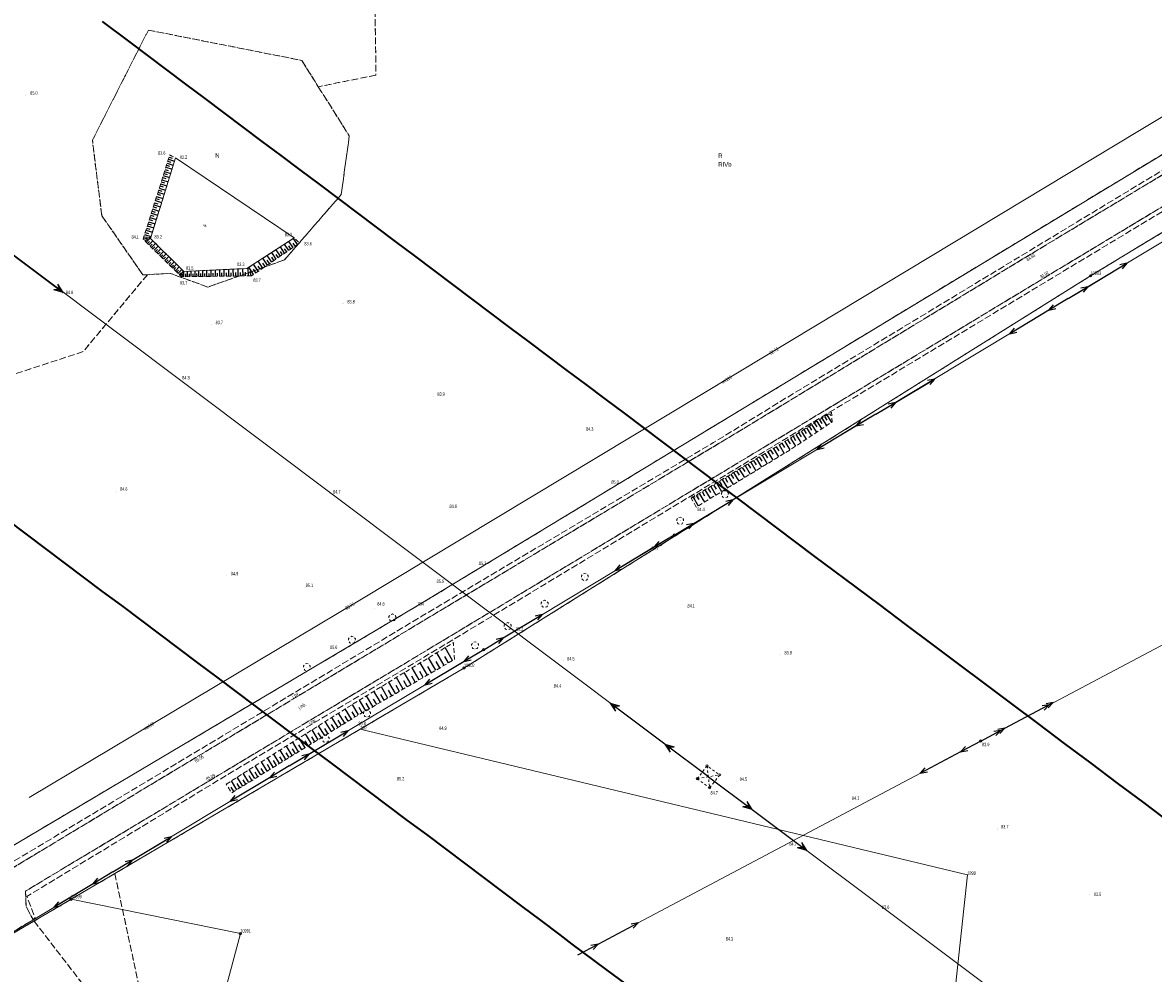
# Model space of a CAD drawing. Header units: metres. Extents: x 6524698 to 6533081, y 5883213 to 5896811.
# Tile 85 of 131: x 6527543 to 6527792, y 5892672 to 5892881. Entities that reach past the tile are written whole.
import ezdxf
from ezdxf.enums import TextEntityAlignment as Align

# ---------------------------------------------------------------- set-up
doc = ezdxf.new("R2010")
doc.units = ezdxf.units.M
for name, pattern in [('mapa zasadnicza$0$1.0_0.5', [1.5, 1, -0.5]), ('mapa zasadnicza$0$1.5_0.5', [2, 1.5, -0.5]), ('mapa zasadnicza$0$219-500', [0]), ('mapa zasadnicza$0$egkk-500', [2, 1.5, -0.5]), ('mapa zasadnicza$0$egug-500', [1, 0.5, -0.5]), ('mapa zasadnicza$0$suep_nn_500', [0]), ('mapa zasadnicza$0$suep_sn_500', [0]), ('mapa zasadnicza$0$suep_wn_500', [0]), ('mapa zasadnicza$0$supp_500', [1, 0.5, -0.5])]:
    doc.linetypes.add(name, pattern=pattern)
for name, color, linetype in [('mapa zasadnicza$0$000 Inne (niezydentyfikowane)', 7, 'Continuous'), ('mapa zasadnicza$0$202-punkt graniczny', 7, 'Continuous'), ('mapa zasadnicza$0$202-punkt graniczny-Atr103', 7, 'Continuous'), ('mapa zasadnicza$0$203-punkt graniczny', 7, 'Continuous'), ('mapa zasadnicza$0$203-punkt graniczny-Atr104', 7, 'Continuous'), ('mapa zasadnicza$0$209-oznaczenie konturu klasyfikacyjnego', 7, 'Continuous'), ('mapa zasadnicza$0$210-oznaczenie konturu użytku gruntowego', 7, 'Continuous'), ('mapa zasadnicza$0$217-kontur klasyfikacyjny', 7, 'Continuous'), ('mapa zasadnicza$0$218-kontur użytku gruntowego', 7, 'Continuous'), ('mapa zasadnicza$0$219-działka ewidencyjna', 7, 'Continuous'), ('mapa zasadnicza$0$drzewo liściaste', 7, 'Continuous'), ('mapa zasadnicza$0$jezdnia', 7, 'Continuous'), ('mapa zasadnicza$0$jezdnia-Atr17', 7, 'Continuous'), ('mapa zasadnicza$0$pikieta naturalna', 7, 'Continuous'), ('mapa zasadnicza$0$pikieta naturalna-Atr2', 7, 'Continuous'), ('mapa zasadnicza$0$pikieta sztuczna', 7, 'Continuous'), ('mapa zasadnicza$0$pikieta sztuczna-Atr2', 7, 'Continuous'), ('mapa zasadnicza$0$przewód elektroenergetyczny niskiego napięcia', 7, 'Continuous'), ('mapa zasadnicza$0$przewód elektroenergetyczny wysokiego napięcia', 7, 'Continuous'), ('mapa zasadnicza$0$przewód elektroenergetyczny średniego napięcia', 7, 'Continuous'), ('mapa zasadnicza$0$przewód wodociągowy', 7, 'Continuous'), ('mapa zasadnicza$0$przewód wodociągowy-Atr1', 7, 'Continuous'), ('mapa zasadnicza$0$rzędna', 7, 'Continuous'), ('mapa zasadnicza$0$rzędna-Atr2', 7, 'Continuous'), ('mapa zasadnicza$0$skarpa nieumocniona', 7, 'Continuous'), ('mapa zasadnicza$0$słup przewodów napowietrznych', 7, 'Continuous'), ('mapa zasadnicza$0$woda stojąca', 7, 'Continuous'), ('mapa zasadnicza$0$woda stojąca-Atr103', 7, 'Continuous')]:
    doc.layers.add(name, color=color, linetype=linetype)
doc.styles.add('mapa zasadnicza$0$STANDARD', font='Working1250', dxfattribs={"width": 0.75})

# ---------------------------------------------------------------- blocks, each defined once
blk = doc.blocks.new('mapa zasadnicza$0$203')
at = {"linetype": 'Continuous', "lineweight": 0}
h = blk.add_hatch(color=0, dxfattribs=at)
edge = h.paths.add_edge_path()
edge.add_arc((0, 0), 0.045, 0, 360)
blk = doc.blocks.new('mapa zasadnicza$0$202')
at = {"color": 0, "linetype": 'Continuous', "lineweight": 0}
blk.add_circle((0, 0), 0.25, dxfattribs=at)
blk = doc.blocks.new('mapa zasadnicza$0$PW01')
at = {"linetype": 'Continuous', "lineweight": 13}
h = blk.add_hatch(color=0, dxfattribs=at)
edge = h.paths.add_edge_path()
edge.add_arc((0, 0), 0.045, 0, 360)
blk = doc.blocks.new('mapa zasadnicza$0$OP021')
at = {"linetype": 'Continuous', "lineweight": 13}
h = blk.add_hatch(color=0, dxfattribs=at)
edge = h.paths.add_edge_path()
edge.add_arc((0, 0), 0.05, 0, 360)
at = {"color": 0, "linetype": 'Continuous', "lineweight": 13}
for centre, start, end in [((-0.38, 0.124), 121.308, 202.548), ((0, 0.4), 49.272, 130.728), ((0.38, 0.124), 337.452, 58.692), ((-0.235, -0.324), 193.221, 274.871), ((0.235, -0.324), 265.129, 346.779)]:
    blk.add_arc(centre, 0.4, start, end, dxfattribs=at)
blk = doc.blocks.new('mapa zasadnicza$0$US15')
at = {"color": 0, "linetype": 'Continuous', "lineweight": 13}
blk.add_circle((0, 0), 0.25, dxfattribs=at)
blk = doc.blocks.new('mapa zasadnicza$0$SUEP3')
at = {"color": 0, "linetype": 'Continuous'}
for p, q in [((0, 0), (12.003, 0)), ((12.003, 0), (10.003, 0.75)), ((10.003, 0.75), (11.003, 0)), ((12.003, 0), (10.003, -0.75)), ((11.003, 0), (10.003, -0.75)), ((12.003, 0), (27.003, 0)), ((27.003, 0), (25.003, 0.75)), ((25.003, 0.75), (26.003, 0)), ((27.003, 0), (25.003, -0.75)), ((26.003, 0), (25.003, -0.75))]:
    blk.add_line(p, q, dxfattribs=at)
blk = doc.blocks.new('mapa zasadnicza$0$SM05')
at = {"color": 0, "linetype": 'Continuous', "lineweight": 13}
blk.add_circle((0, 0), 0.25, dxfattribs=at)
blk = doc.blocks.new('mapa zasadnicza$0$SUEP1')
at = {"color": 0, "linetype": 'Continuous'}
for p, q in [((0, 0), (5, 0)), ((5, 0), (3.5, 0.5)), ((5, 0), (3.5, -0.5)), ((5, 0), (15, 0)), ((15, 0), (13.5, 0.5)), ((15, 0), (13.5, -0.5))]:
    blk.add_line(p, q, dxfattribs=at)
blk = doc.blocks.new('mapa zasadnicza$0$SUEP2')
at = {"color": 0, "linetype": 'Continuous'}
for p, q in [((0, 0), (6.027, 0)), ((5.027, 0), (3.527, 0.5)), ((5.027, 0), (3.527, -0.5)), ((6.027, 0), (4.527, 0.5)), ((6.027, 0), (4.527, -0.5)), ((6.027, 0), (18.027, 0)), ((17.027, 0), (15.527, 0.5)), ((17.027, 0), (15.527, -0.5)), ((18.027, 0), (16.527, 0.5)), ((18.027, 0), (16.527, -0.5))]:
    blk.add_line(p, q, dxfattribs=at)

msp = doc.modelspace()

# ---------------------------------------------------------------- linework, layer by layer
at = {"layer": 'mapa zasadnicza$0$000 Inne (niezydentyfikowane)', "color": 7, "linetype": 'Continuous', "lineweight": 35, "flags": 128}
for points in [[(6527560.936, 5892881.354), (6527566.721, 5892877.01), (6527570.906, 5892873.867), (6527575.09, 5892870.724), (6527579.274, 5892867.581), (6527583.459, 5892864.437), (6527587.643, 5892861.294), (6527591.828, 5892858.151), (6527596.012, 5892855.008), (6527600.197, 5892851.865), (6527604.381, 5892848.722), (6527608.566, 5892845.579), (6527612.75, 5892842.436), (6527616.935, 5892839.293), (6527621.119, 5892836.15), (6527625.304, 5892833.007), (6527629.488, 5892829.864), (6527633.672, 5892826.721), (6527637.857, 5892823.578), (6527642.041, 5892820.435), (6527646.226, 5892817.292), (6527650.41, 5892814.149), (6527654.595, 5892811.006), (6527658.779, 5892807.862), (6527662.964, 5892804.719), (6527667.148, 5892801.576), (6527671.333, 5892798.433), (6527675.517, 5892795.29), (6527679.702, 5892792.147), (6527683.886, 5892789.004), (6527688.07, 5892785.861), (6527692.255, 5892782.718), (6527696.439, 5892779.575), (6527700.624, 5892776.432), (6527704.808, 5892773.289), (6527708.993, 5892770.146), (6527713.177, 5892767.003), (6527717.362, 5892763.86), (6527721.546, 5892760.717), (6527724.139, 5892758.769), (6527731.497, 5892753.266), (6527737.308, 5892748.913), (6527743.12, 5892744.559), (6527748.931, 5892740.206), (6527754.742, 5892735.852), (6527760.553, 5892731.499), (6527766.364, 5892727.146), (6527772.176, 5892722.792), (6527777.987, 5892718.439), (6527783.798, 5892714.085), (6527789.609, 5892709.732), (6527795.42, 5892705.378)], [(6527677.352, 5892668.88), (6527671.541, 5892673.233), (6527664.165, 5892678.749), (6527661.489, 5892680.76), (6527657.304, 5892683.903), (6527653.12, 5892687.046), (6527648.935, 5892690.189), (6527644.751, 5892693.332), (6527640.566, 5892696.475), (6527636.382, 5892699.618), (6527632.197, 5892702.761), (6527628.013, 5892705.904), (6527623.828, 5892709.047), (6527619.644, 5892712.19), (6527615.46, 5892715.333), (6527611.275, 5892718.477), (6527607.091, 5892721.62), (6527602.906, 5892724.763), (6527598.722, 5892727.906), (6527594.537, 5892731.049), (6527590.353, 5892734.192), (6527586.168, 5892737.335), (6527581.984, 5892740.478), (6527577.799, 5892743.621), (6527573.615, 5892746.764), (6527569.43, 5892749.907), (6527565.246, 5892753.05), (6527561.062, 5892756.193), (6527556.877, 5892759.336), (6527552.693, 5892762.479), (6527548.508, 5892765.622), (6527544.324, 5892768.765), (6527540.139, 5892771.908)]]:
    msp.add_lwpolyline(points, dxfattribs=at)
at = {"layer": 'mapa zasadnicza$0$000 Inne (niezydentyfikowane)', "color": 7, "linetype": 'Continuous', "lineweight": 25, "flags": 128}
for points in [[(6527575.65, 5892851.54), (6527576.32, 5892851.33)], [(6527575.79, 5892851.99), (6527576.21, 5892851.86)], [(6527574.8, 5892848.85), (6527575.47, 5892848.63)], [(6527574.94, 5892849.3), (6527576.29, 5892848.87)], [(6527575.08, 5892849.75), (6527575.76, 5892849.53)], [(6527575.22, 5892850.2), (6527576.57, 5892849.77)], [(6527575.37, 5892850.65), (6527576.04, 5892850.43)], [(6527575.51, 5892851.1), (6527576.85, 5892850.67)], [(6527574.08, 5892846.58), (6527575.44, 5892846.15)], [(6527574.22, 5892847.04), (6527574.9, 5892846.82)], [(6527574.37, 5892847.49), (6527575.72, 5892847.06)], [(6527574.51, 5892847.94), (6527575.19, 5892847.73)], [(6527574.65, 5892848.4), (6527576.01, 5892847.97)], [(6527573.21, 5892843.84), (6527574.58, 5892843.41)], [(6527573.36, 5892844.3), (6527574.04, 5892844.08)], [(6527573.5, 5892844.76), (6527574.87, 5892844.32)], [(6527573.65, 5892845.22), (6527574.33, 5892845)], [(6527573.79, 5892845.67), (6527575.16, 5892845.24)], [(6527573.93, 5892846.13), (6527574.62, 5892845.91)], [(6527572.48, 5892841.54), (6527573.17, 5892841.32)], [(6527572.63, 5892842), (6527574.01, 5892841.57)], [(6527572.77, 5892842.46), (6527573.46, 5892842.25)], [(6527572.92, 5892842.92), (6527574.3, 5892842.49)], [(6527573.07, 5892843.38), (6527573.75, 5892843.17)], [(6527571.6, 5892838.76), (6527572.3, 5892838.54)], [(6527571.75, 5892839.23), (6527573.14, 5892838.79)], [(6527571.9, 5892839.69), (6527572.59, 5892839.47)], [(6527572.04, 5892840.16), (6527573.43, 5892839.71)], [(6527572.19, 5892840.62), (6527572.88, 5892840.4)], [(6527572.34, 5892841.08), (6527573.72, 5892840.64)], [(6527570.86, 5892836.43), (6527572.27, 5892835.98)], [(6527571.01, 5892836.89), (6527571.71, 5892836.67)], [(6527571.16, 5892837.36), (6527572.56, 5892836.92)], [(6527571.31, 5892837.83), (6527572, 5892837.61)], [(6527571.45, 5892838.3), (6527572.85, 5892837.85)], [(6527569.95, 5892833.51), (6527571.63, 5892833.94)], [(6527570.1, 5892834.04), (6527570.87, 5892833.99)], [(6527570.26, 5892834.54), (6527571.67, 5892834.09)], [(6527570.41, 5892835.01), (6527571.12, 5892834.79)], [(6527570.56, 5892835.49), (6527571.97, 5892835.04)], [(6527570.63, 5892832.85), (6527571.6, 5892833.84)], [(6527570.71, 5892835.96), (6527571.42, 5892835.73)], [(6527570.3, 5892833.16), (6527570.97, 5892833.55)], [(6527570.92, 5892832.56), (6527571.36, 5892833)], [(6527571.22, 5892832.27), (6527572.09, 5892833.16)], [(6527571.51, 5892831.98), (6527571.95, 5892832.42)], [(6527571.81, 5892831.69), (6527572.68, 5892832.57)], [(6527572.1, 5892831.4), (6527572.54, 5892831.84)], [(6527572.4, 5892831.11), (6527573.26, 5892832)], [(6527572.98, 5892830.54), (6527573.84, 5892831.42)], [(6527601.02, 5892830.43), (6527600.07, 5892831.82)], [(6527601.94, 5892831.05), (6527601, 5892832.43)], [(6527601.48, 5892830.74), (6527601.01, 5892831.43)], [(6527602.85, 5892831.67), (6527601.93, 5892833.02)], [(6527602.39, 5892831.36), (6527601.93, 5892832.04)], [(6527603.32, 5892831.99), (6527602.86, 5892832.66)], [(6527603.86, 5892832.36), (6527602.95, 5892833.69)], [(6527572.69, 5892830.83), (6527573.12, 5892831.27)], [(6527573.28, 5892830.25), (6527573.71, 5892830.69)], [(6527573.57, 5892829.97), (6527574.43, 5892830.84)], [(6527573.86, 5892829.68), (6527574.29, 5892830.12)], [(6527574.15, 5892829.4), (6527575, 5892830.27)], [(6527574.44, 5892829.11), (6527574.87, 5892829.55)], [(6527574.73, 5892828.83), (6527575.58, 5892829.7)], [(6527575.02, 5892828.54), (6527575.44, 5892828.98)], [(6527575.31, 5892828.26), (6527576.16, 5892829.13)], [(6527597.22, 5892827.84), (6527596.21, 5892829.32)], [(6527598.19, 5892828.51), (6527597.2, 5892829.96)], [(6527597.7, 5892828.18), (6527597.21, 5892828.91)], [(6527599.15, 5892829.16), (6527598.17, 5892830.59)], [(6527598.67, 5892828.83), (6527598.18, 5892829.55)], [(6527600.09, 5892829.8), (6527599.13, 5892831.21)], [(6527599.62, 5892829.48), (6527599.14, 5892830.19)], [(6527600.56, 5892830.12), (6527600.08, 5892830.82)], [(6527575.6, 5892827.98), (6527576.02, 5892828.41)], [(6527575.88, 5892827.7), (6527576.73, 5892828.56)], [(6527576.17, 5892827.42), (6527576.59, 5892827.85)], [(6527576.46, 5892827.13), (6527577.3, 5892828)], [(6527576.74, 5892826.85), (6527577.16, 5892827.28)], [(6527577.03, 5892826.57), (6527577.87, 5892827.43)], [(6527577.31, 5892826.3), (6527577.73, 5892826.72)], [(6527577.6, 5892826.02), (6527578.44, 5892826.87)], [(6527578.17, 5892825.45), (6527578.84, 5892826.47)], [(6527578.9, 5892825.28), (6527578.89, 5892826.45)], [(6527579.7, 5892825.29), (6527579.69, 5892826.49)], [(6527580.52, 5892825.3), (6527580.5, 5892826.52)], [(6527581.35, 5892825.31), (6527581.34, 5892826.56)], [(6527582.21, 5892825.32), (6527582.19, 5892826.6)], [(6527583.08, 5892825.33), (6527583.07, 5892826.64)], [(6527583.97, 5892825.34), (6527583.96, 5892826.68)], [(6527584.89, 5892825.35), (6527584.87, 5892826.72)], [(6527585.82, 5892825.36), (6527585.8, 5892826.76)], [(6527586.77, 5892825.37), (6527586.76, 5892826.81)], [(6527587.75, 5892825.39), (6527587.73, 5892826.85)], [(6527588.75, 5892825.4), (6527588.73, 5892826.9)], [(6527589.77, 5892825.41), (6527589.75, 5892826.94)], [(6527590.81, 5892825.42), (6527590.79, 5892826.99)], [(6527591.88, 5892825.44), (6527591.86, 5892827.04)], [(6527593.05, 5892825.45), (6527593.03, 5892827.26)], [(6527594.21, 5892825.8), (6527593.16, 5892827.35)], [(6527593.7, 5892825.46), (6527593.41, 5892826.39)], [(6527595.23, 5892826.49), (6527594.19, 5892828.02)], [(6527594.72, 5892826.15), (6527594.2, 5892826.92)], [(6527596.23, 5892827.17), (6527595.21, 5892828.67)], [(6527595.73, 5892826.83), (6527595.22, 5892827.59)], [(6527596.73, 5892827.51), (6527596.22, 5892828.25)], [(6527577.88, 5892825.74), (6527578.3, 5892826.16)], [(6527578.51, 5892825.27), (6527578.68, 5892825.87)], [(6527579.3, 5892825.28), (6527579.29, 5892825.88)], [(6527580.11, 5892825.29), (6527580.1, 5892825.9)], [(6527580.93, 5892825.3), (6527580.93, 5892825.92)], [(6527581.78, 5892825.31), (6527581.77, 5892825.95)], [(6527582.64, 5892825.32), (6527582.63, 5892825.97)], [(6527583.53, 5892825.33), (6527583.52, 5892826)], [(6527584.43, 5892825.35), (6527584.42, 5892826.02)], [(6527585.35, 5892825.36), (6527585.34, 5892826.05)], [(6527586.29, 5892825.37), (6527586.29, 5892826.08)], [(6527587.26, 5892825.38), (6527587.25, 5892826.11)], [(6527588.25, 5892825.39), (6527588.24, 5892826.13)], [(6527589.26, 5892825.4), (6527589.25, 5892826.16)], [(6527590.29, 5892825.42), (6527590.28, 5892826.19)], [(6527591.34, 5892825.43), (6527591.33, 5892826.22)], [(6527592.44, 5892825.44), (6527592.43, 5892826.25)], [(6527718.95, 5892794.23), (6527719.99, 5892792.59)], [(6527719.5, 5892794.58), (6527720.02, 5892793.76)], [(6527720.05, 5892794.92), (6527721.07, 5892793.3)], [(6527720.59, 5892795.26), (6527720.87, 5892794.82)], [(6527720.94, 5892795.49), (6527721.06, 5892795.3)], [(6527714.99, 5892791.72), (6527715.54, 5892790.86)], [(6527715.57, 5892792.09), (6527716.66, 5892790.37)], [(6527716.14, 5892792.45), (6527716.68, 5892791.6)], [(6527716.71, 5892792.81), (6527717.78, 5892791.12)], [(6527717.28, 5892793.17), (6527717.81, 5892792.33)], [(6527717.84, 5892793.53), (6527718.9, 5892791.86)], [(6527718.4, 5892793.88), (6527718.92, 5892793.05)], [(6527710.8, 5892789.09), (6527711.93, 5892787.23)], [(6527711.42, 5892789.47), (6527711.98, 5892788.55)], [(6527712.03, 5892789.85), (6527713.16, 5892788.05)], [(6527712.63, 5892790.23), (6527713.19, 5892789.34)], [(6527713.23, 5892790.61), (6527714.35, 5892788.84)], [(6527713.82, 5892790.98), (6527714.37, 5892790.1)], [(6527714.41, 5892791.36), (6527715.51, 5892789.61)], [(6527707.07, 5892786.83), (6527708.21, 5892784.96)], [(6527707.7, 5892787.21), (6527708.26, 5892786.28)], [(6527708.32, 5892787.59), (6527709.45, 5892785.72)], [(6527708.94, 5892787.96), (6527709.5, 5892787.03)], [(6527709.56, 5892788.34), (6527710.69, 5892786.48)], [(6527710.18, 5892788.72), (6527710.74, 5892787.79)], [(6527702.71, 5892784.18), (6527703.27, 5892783.24)], [(6527703.33, 5892784.56), (6527704.47, 5892782.69)], [(6527703.96, 5892784.94), (6527704.52, 5892784)], [(6527704.58, 5892785.32), (6527705.72, 5892783.45)], [(6527705.2, 5892785.7), (6527705.77, 5892784.76)], [(6527705.83, 5892786.08), (6527706.96, 5892784.21)], [(6527706.45, 5892786.45), (6527707.02, 5892785.52)], [(6527698.94, 5892781.9), (6527699.52, 5892780.96)], [(6527699.57, 5892782.28), (6527700.71, 5892780.4)], [(6527700.2, 5892782.66), (6527700.77, 5892781.72)], [(6527700.83, 5892783.04), (6527701.97, 5892781.16)], [(6527701.45, 5892783.42), (6527702.02, 5892782.48)], [(6527702.08, 5892783.8), (6527703.22, 5892781.93)], [(6527694.54, 5892779.23), (6527695.68, 5892777.33)], [(6527695.17, 5892779.61), (6527695.74, 5892778.66)], [(6527695.8, 5892779.99), (6527696.94, 5892778.1)], [(6527696.43, 5892780.37), (6527697, 5892779.43)], [(6527697.06, 5892780.76), (6527698.2, 5892778.87)], [(6527697.69, 5892781.14), (6527698.26, 5892780.19)], [(6527698.32, 5892781.52), (6527699.46, 5892779.63)], [(6527690.67, 5892776.88), (6527691.82, 5892774.98)], [(6527691.36, 5892777.3), (6527691.93, 5892776.35)], [(6527692, 5892777.69), (6527693.15, 5892775.79)], [(6527692.64, 5892778.08), (6527693.22, 5892777.13)], [(6527693.27, 5892778.46), (6527694.42, 5892776.56)], [(6527693.91, 5892778.84), (6527694.48, 5892777.9)], [(6527636.04, 5892739.92), (6527634.42, 5892742.71)], [(6527637.9, 5892741), (6527636.26, 5892743.83)], [(6527632.36, 5892737.79), (6527630.8, 5892740.49)], [(6527633.27, 5892738.32), (6527632.48, 5892739.68)], [(6527634.18, 5892738.85), (6527632.6, 5892741.59)], [(6527635.11, 5892739.38), (6527634.31, 5892740.77)], [(6527636.97, 5892740.46), (6527636.16, 5892741.87)], [(6527627.06, 5892734.73), (6527625.58, 5892737.29)], [(6527628.8, 5892735.73), (6527627.29, 5892738.34)], [(6527629.68, 5892736.24), (6527628.92, 5892737.56)], [(6527630.56, 5892736.76), (6527629.03, 5892739.41)], [(6527631.46, 5892737.27), (6527630.68, 5892738.61)], [(6527623.68, 5892732.77), (6527622.25, 5892735.25)], [(6527624.52, 5892733.26), (6527623.79, 5892734.5)], [(6527625.36, 5892733.74), (6527623.9, 5892736.26)], [(6527626.21, 5892734.23), (6527625.47, 5892735.5)], [(6527627.93, 5892735.23), (6527627.18, 5892736.52)], [(6527618.82, 5892729.96), (6527617.45, 5892732.31)], [(6527620.41, 5892730.88), (6527619.02, 5892733.27)], [(6527621.22, 5892731.35), (6527620.52, 5892732.55)], [(6527622.03, 5892731.82), (6527620.62, 5892734.25)], [(6527622.85, 5892732.29), (6527622.14, 5892733.52)], [(6527615.72, 5892728.14), (6527614.33, 5892730.39)], [(6527616.47, 5892728.6), (6527615.81, 5892729.75)], [(6527617.25, 5892729.05), (6527615.91, 5892731.36)], [(6527618.03, 5892729.5), (6527617.35, 5892730.67)], [(6527619.61, 5892730.42), (6527618.92, 5892731.6)], [(6527611.27, 5892725.4), (6527609.92, 5892727.59)], [(6527612.74, 5892726.31), (6527611.38, 5892728.52)], [(6527613.48, 5892726.76), (6527612.79, 5892727.87)], [(6527614.22, 5892727.22), (6527612.85, 5892729.45)], [(6527614.97, 5892727.68), (6527614.28, 5892728.8)], [(6527606.92, 5892722.73), (6527605.6, 5892724.87)], [(6527608.36, 5892723.61), (6527607.03, 5892725.77)], [(6527609.08, 5892724.06), (6527608.41, 5892725.14)], [(6527609.81, 5892724.5), (6527608.47, 5892726.68)], [(6527610.53, 5892724.95), (6527609.86, 5892726.04)], [(6527612, 5892725.85), (6527611.32, 5892726.95)], [(6527602.68, 5892720.11), (6527601.39, 5892722.2)], [(6527604.08, 5892720.98), (6527602.78, 5892723.08)], [(6527604.79, 5892721.41), (6527604.13, 5892722.47)], [(6527605.49, 5892721.85), (6527604.19, 5892723.97)], [(6527606.21, 5892722.29), (6527605.55, 5892723.35)], [(6527607.64, 5892723.17), (6527606.98, 5892724.24)], [(6527598.53, 5892717.56), (6527597.27, 5892719.6)], [(6527599.9, 5892718.4), (6527598.63, 5892720.46)], [(6527600.59, 5892718.83), (6527599.95, 5892719.86)], [(6527601.28, 5892719.25), (6527600.01, 5892721.33)], [(6527601.98, 5892719.68), (6527601.34, 5892720.72)], [(6527603.38, 5892720.54), (6527602.73, 5892721.59)], [(6527595.82, 5892715.89), (6527594.58, 5892717.9)], [(6527596.49, 5892716.3), (6527595.87, 5892717.31)], [(6527597.17, 5892716.72), (6527595.92, 5892718.75)], [(6527597.85, 5892717.14), (6527597.22, 5892718.16)], [(6527599.21, 5892717.98), (6527598.58, 5892719.01)], [(6527591.83, 5892713.43), (6527590.62, 5892715.4)], [(6527592.49, 5892713.84), (6527591.88, 5892714.83)], [(6527593.15, 5892714.25), (6527591.93, 5892716.23)], [(6527593.81, 5892714.65), (6527593.2, 5892715.65)], [(6527594.48, 5892715.06), (6527593.25, 5892717.06)], [(6527595.15, 5892715.48), (6527594.53, 5892716.48)], [(6527589.87, 5892712.23), (6527589.28, 5892713.2)], [(6527590.52, 5892712.63), (6527589.32, 5892714.58)], [(6527591.18, 5892713.03), (6527590.57, 5892714.01)]]:
    msp.add_lwpolyline(points, dxfattribs=at)
at = {"layer": 'mapa zasadnicza$0$217-kontur klasyfikacyjny', "color": 92, "linetype": 'mapa zasadnicza$0$egkk-500', "lineweight": 18, "flags": 128}
for points in [[(6527620.36, 5892917.83), (6527621.07, 5892869.55)], [(6527558.81, 5892855.24), (6527571.1, 5892879.44)], [(6527571.1, 5892879.44), (6527604.77, 5892872.78)], [(6527630.14, 5892753.01), (6527833.46, 5892876.24)], [(6527604.77, 5892872.78), (6527608.41, 5892867)], [(6527621.07, 5892869.55), (6527608.41, 5892867)], [(6527608.41, 5892867), (6527615.21, 5892856.19)], [(6527834.92, 5892860.03), (6527777.93, 5892825.47)], [(6527615.21, 5892856.19), (6527613.43, 5892843.32)], [(6527560.88, 5892838.67), (6527558.81, 5892855.24)], [(6527613.43, 5892843.32), (6527600.97, 5892828.96)], [(6527569.89, 5892825.68), (6527560.88, 5892838.67)], [(6527600.97, 5892828.96), (6527584.17, 5892823)], [(6527570.91, 5892825.73), (6527556.79, 5892808.84)], [(6527570.91, 5892825.73), (6527569.89, 5892825.68)], [(6527575.93, 5892826), (6527570.91, 5892825.73)], [(6527584.17, 5892823), (6527575.93, 5892826)], [(6527777.93, 5892825.47), (6527640.38, 5892739.33)], [(6527556.79, 5892808.84), (6527488.44, 5892786.35)], [(6527525.56, 5892690.96), (6527630.14, 5892753.01)], [(6527640.38, 5892739.33), (6527617.56, 5892725.9)], [(6527617.56, 5892725.9), (6527563.72, 5892694.21)], [(6527563.72, 5892694.21), (6527554.13, 5892688.57)], [(6527563.72, 5892694.21), (6527570.89, 5892660.9)], [(6527554.13, 5892688.57), (6527546, 5892683.79)], [(6527546, 5892683.79), (6527562.18, 5892662.86)]]:
    msp.add_lwpolyline(points, dxfattribs=at)
at = {"layer": 'mapa zasadnicza$0$218-kontur użytku gruntowego', "color": 3, "linetype": 'mapa zasadnicza$0$egug-500', "lineweight": 18, "flags": 128}
for points in [[(6527620.36, 5892917.83), (6527621.07, 5892869.55)], [(6527571.1, 5892879.44), (6527558.81, 5892855.24)], [(6527604.77, 5892872.78), (6527571.1, 5892879.44)], [(6527630.14, 5892753.01), (6527833.46, 5892876.24)], [(6527608.41, 5892867), (6527604.77, 5892872.78)], [(6527621.07, 5892869.55), (6527608.41, 5892867)], [(6527615.21, 5892856.19), (6527608.41, 5892867)], [(6527834.92, 5892860.03), (6527777.93, 5892825.47)], [(6527613.43, 5892843.32), (6527615.21, 5892856.19)], [(6527558.81, 5892855.24), (6527560.88, 5892838.67)], [(6527600.97, 5892828.96), (6527613.43, 5892843.32)], [(6527560.88, 5892838.67), (6527569.89, 5892825.68)], [(6527584.17, 5892823), (6527600.97, 5892828.96)], [(6527570.91, 5892825.73), (6527556.79, 5892808.84)], [(6527569.89, 5892825.68), (6527570.91, 5892825.73)], [(6527570.91, 5892825.73), (6527575.93, 5892826)], [(6527575.93, 5892826), (6527584.17, 5892823)], [(6527777.93, 5892825.47), (6527640.38, 5892739.33)], [(6527556.79, 5892808.84), (6527488.44, 5892786.35)], [(6527525.56, 5892690.96), (6527630.14, 5892753.01)], [(6527640.38, 5892739.33), (6527617.56, 5892725.9)], [(6527617.56, 5892725.9), (6527563.72, 5892694.21)], [(6527563.72, 5892694.21), (6527554.13, 5892688.57)], [(6527563.72, 5892694.21), (6527570.89, 5892660.9)], [(6527554.13, 5892688.57), (6527546, 5892683.79)], [(6527517.93, 5892667.27), (6527546, 5892683.79)], [(6527546, 5892683.79), (6527562.18, 5892662.86)]]:
    msp.add_lwpolyline(points, dxfattribs=at)
at = {"layer": 'mapa zasadnicza$0$219-działka ewidencyjna', "color": 7, "linetype": 'mapa zasadnicza$0$219-500', "lineweight": 18, "flags": 128}
for points in [[(6527630.14, 5892753.01), (6527921.73, 5892929.74)], [(6527777.93, 5892825.47), (6527836.27, 5892860.85)], [(6527640.38, 5892739.33), (6527777.93, 5892825.47)], [(6527288.71, 5892550.42), (6527630.14, 5892753.01)], [(6527617.56, 5892725.9), (6527640.38, 5892739.33)], [(6527617.56, 5892725.9), (6527554.13, 5892688.57)], [(6527617.56, 5892725.9), (6527750.89, 5892693.94)], [(6527741.09, 5892602.96), (6527750.89, 5892693.94)], [(6527486.11, 5892648.54), (6527554.13, 5892688.57)], [(6527554.13, 5892688.57), (6527591.29, 5892681.04)], [(6527578.29, 5892632.4), (6527591.29, 5892681.04)]]:
    msp.add_lwpolyline(points, dxfattribs=at)
at = {"layer": 'mapa zasadnicza$0$jezdnia', "color": 7, "linetype": 'mapa zasadnicza$0$1.5_0.5', "lineweight": 18, "flags": 128}
for points in [[(6528098.78, 5893023.81), (6528064.84, 5893003.28), (6528053.53, 5892996.56), (6528040.45, 5892988.63), (6527988.61, 5892957.66), (6527945.05, 5892931.59), (6527930.8, 5892923.14), (6527898.71, 5892903.85), (6527899.4, 5892899.83), (6527896.22, 5892898.17), (6527894.92, 5892899.78), (6527893.6, 5892900.76), (6527864.38, 5892883.23), (6527859.23, 5892880.15), (6527819.97, 5892856.52), (6527769.56, 5892826.1), (6527704.94, 5892787.05), (6527635.3, 5892745.1), (6527586.51, 5892715.81), (6527544.12, 5892690.36), (6527544.25, 5892687.05), (6527545.8, 5892684.1), (6527541.49, 5892681.49), (6527539.36, 5892684.96), (6527537.08, 5892686.13), (6527529.82, 5892681.73), (6527498.83, 5892662.96), (6527451.9, 5892634.74), (6527427.47, 5892620.04), (6527381.01, 5892592.37), (6527355.24, 5892577.01), (6527318.31, 5892555.06), (6527294.46, 5892540.92), (6527294.32, 5892539.45), (6527295.38, 5892537.02), (6527290.83, 5892534.57), (6527288.41, 5892536.36), (6527287.16, 5892536.61), (6527262.8, 5892522.14), (6527262.65, 5892516.06), (6527258.33, 5892513.19), (6527253.15, 5892516.35), (6527251.84, 5892515.55), (6527245.68, 5892512.1), (6527227.34, 5892501.83), (6527214.89, 5892495.14), (6527208.7, 5892491.99), (6527203.32, 5892489.36), (6527195.06, 5892487.39), (6527188.07, 5892485.82), (6527183.09, 5892485.01), (6527182.01, 5892483.25), (6527181.68, 5892480.94), (6527168.37, 5892478.95), (6527166.73, 5892480.15), (6527165.03, 5892481.26), (6527162.93, 5892482.54), (6527160.53, 5892483.43), (6527144.38, 5892483.41), (6527141.46, 5892483.42), (6527139.43, 5892483.44), (6527132.06, 5892483.48), (6527122.38, 5892483.41), (6527118.44, 5892483.39), (6527117.38, 5892483.34), (6527111.65, 5892483.38), (6527089.38, 5892483.28), (6527088.36, 5892483.26), (6527084.9, 5892483.02), (6527080.38, 5892482.36), (6527074.57, 5892481.04), (6527069.81, 5892479.77), (6527069.66, 5892479.72), (6527066.42, 5892478.58), (6527060.45, 5892476.17), (6527055.02, 5892473.37), (6527049.77, 5892470.41), (6527039.45, 5892464.14), (6527025.83, 5892455.77), (6527019.68, 5892452.39), (6527007.24, 5892446.55), (6526997.05, 5892442.33), (6526988.7, 5892438.82), (6526987.78, 5892438.59), (6526986.74, 5892438.6), (6526984.76, 5892438.78), (6526981.8, 5892439.29), (6526981.81, 5892447.53), (6526987.84, 5892448.38), (6526989.58, 5892448.73), (6526994.78, 5892449.7), (6527002.89, 5892451.78), (6527006.08, 5892452.91), (6527009.08, 5892453.96), (6527014.6, 5892456.49), (6527016.35, 5892457.39), (6527021.63, 5892460.22), (6527025.92, 5892462.83), (6527037.82, 5892470.13), (6527045.51, 5892474.71), (6527049.02, 5892476.74), (6527053.77, 5892479.33), (6527060.17, 5892482.29), (6527066.08, 5892484.55), (6527074.31, 5892486.95), (6527079.11, 5892488.02), (6527085.39, 5892488.85), (6527090.38, 5892489.31), (6527098.04, 5892489.97), (6527099.85, 5892490.63), (6527101.56, 5892492.03), (6527102.29, 5892493.07), (6527109.3, 5892492.76), (6527111.93, 5892489.74), (6527125.67, 5892489.64), (6527126.23, 5892491.34), (6527126.41, 5892495.28), (6527130.32, 5892495.4), (6527130.7, 5892493.57), (6527131.22, 5892491.09), (6527131.91, 5892489.63), (6527144.15, 5892489.48), (6527144.29, 5892489.47), (6527150.78, 5892489.39), (6527156.38, 5892489.46), (6527167.72, 5892489.63), (6527177.02, 5892490.38), (6527190.66, 5892492.68), (6527202.01, 5892496), (6527211.16, 5892500.09), (6527224.33, 5892507.11), (6527241.8, 5892516.78), (6527283.75, 5892541.56), (6527316.15, 5892560.68), (6527350.83, 5892581.33), (6527377.82, 5892597.39), (6527416.92, 5892620.72), (6527450.2, 5892640.59), (6527484.3, 5892661.06), (6527496.63, 5892668.55), (6527522.85, 5892684.32), (6527583.54, 5892720.92), (6527631.82, 5892749.94), (6527701.85, 5892791.98), (6527766.34, 5892831.16), (6527816.81, 5892861.57), (6527855.88, 5892885.05), (6527864.57, 5892890.35), (6527927.18, 5892927.82), (6527941.82, 5892936.58), (6527977.56, 5892958), (6527985.05, 5892962.47), (6528030.97, 5892989.92), (6528031.39, 5892991.79), (6528030.22, 5892994.47), (6528034.17, 5892997.12), (6528035.88, 5892994.93), (6528037.89, 5892994.11), (6528050.04, 5893001.37), (6528061.65, 5893008.3), (6528095.78, 5893028.96), (6528115.4, 5893040.61), (6528116.33, 5893041.19), (6528118.03, 5893035.29), (6528117.26, 5893034.77)], [(6527855.37, 5892885.81), (6527863.88, 5892891.04), (6527916.82, 5892922.52), (6527921.86, 5892925.61), (6527940.11, 5892936.34), (6527977.69, 5892959.07), (6527977.56, 5892958), (6527941.82, 5892936.58), (6527927.18, 5892927.82), (6527864.57, 5892890.35), (6527855.88, 5892885.05), (6527816.81, 5892861.57), (6527766.34, 5892831.16), (6527701.85, 5892791.98), (6527631.82, 5892749.94), (6527583.54, 5892720.92), (6527522.85, 5892684.32), (6527496.63, 5892668.55), (6527484.3, 5892661.06), (6527450.2, 5892640.59), (6527416.92, 5892620.72), (6527377.82, 5892597.39), (6527350.83, 5892581.33), (6527316.15, 5892560.68), (6527283.75, 5892541.56), (6527241.8, 5892516.78), (6527224.33, 5892507.11), (6527211.16, 5892500.09), (6527202.01, 5892496), (6527190.66, 5892492.68), (6527177.02, 5892490.38), (6527167.72, 5892489.63), (6527156.38, 5892489.46), (6527155.4, 5892491.57), (6527154.95, 5892493.93), (6527154.86, 5892494.49), (6527155.03, 5892494.48), (6527155.63, 5892494.41), (6527156.04, 5892492.1), (6527157.77, 5892490.44), (6527158.25, 5892490.19), (6527176.9, 5892490.89), (6527191.97, 5892493.58), (6527204.67, 5892497.71), (6527214.75, 5892502.49), (6527226.59, 5892509.08), (6527254.64, 5892525.38), (6527255.19, 5892525.67), (6527254.84, 5892527.61), (6527259.05, 5892530.05), (6527260.34, 5892528.55), (6527291.69, 5892547.36), (6527316.89, 5892562.01), (6527348.68, 5892581.12), (6527377.27, 5892598.03), (6527411.13, 5892618), (6527452, 5892642.71), (6527481.68, 5892660.65), (6527486.11, 5892663.43), (6527497.33, 5892670.04), (6527516.04, 5892681.59), (6527631.23, 5892750.79), (6527695.14, 5892788.84), (6527701.56, 5892792.77), (6527710.99, 5892798.58), (6527765.9, 5892831.81), (6527778.41, 5892839.39), (6527803.46, 5892854.56), (6527816.43, 5892862.29)], [(6527546.22, 5892684.53), (6527545.8, 5892684.1), (6527544.25, 5892687.05), (6527544.12, 5892690.36), (6527586.51, 5892715.81), (6527635.3, 5892745.1), (6527704.94, 5892787.05), (6527769.56, 5892826.1), (6527819.97, 5892856.52), (6527859.23, 5892880.15), (6527864.38, 5892883.23), (6527893.6, 5892900.76), (6527894.92, 5892899.78), (6527896.22, 5892898.17), (6527893.01, 5892899.11), (6527859.63, 5892879.46), (6527820.4, 5892855.72), (6527770.05, 5892825.32), (6527705.38, 5892786.31), (6527635.75, 5892744.22), (6527586.98, 5892715.03), (6527544.42, 5892689.19)]]:
    msp.add_lwpolyline(points, close=True, dxfattribs=at)
at = {"layer": 'mapa zasadnicza$0$przewód elektroenergetyczny niskiego napięcia', "color": 1, "linetype": 'mapa zasadnicza$0$suep_nn_500', "lineweight": 18, "flags": 128}
for points in [[(6527815.56, 5892846.06), (6527773.03, 5892820.5)], [(6527773.03, 5892820.5), (6527730.8, 5892795.07)], [(6527730.8, 5892795.07), (6527686.52, 5892768.54)], [(6527686.52, 5892768.54), (6527644.73, 5892743.38)], [(6527644.73, 5892743.38), (6527686.52, 5892768.54)], [(6527644.73, 5892743.38), (6527602.01, 5892717.85)], [(6527753.82, 5892723.31), (6527665.4, 5892676.35)], [(6527602.01, 5892717.85), (6527563.27, 5892694.57)], [(6527563.27, 5892694.57), (6527529.75, 5892674.43)], [(6527529.75, 5892674.43), (6527563.27, 5892694.57)]]:
    msp.add_lwpolyline(points, dxfattribs=at)
at = {"layer": 'mapa zasadnicza$0$przewód elektroenergetyczny wysokiego napięcia', "color": 1, "linetype": 'mapa zasadnicza$0$suep_wn_500', "lineweight": 18, "flags": 128}
for points in [[(6527694.08, 5892715.46), (6527530.8, 5892838.04)], [(6527920.59, 5892545.59), (6527694.08, 5892715.46)]]:
    msp.add_lwpolyline(points, dxfattribs=at)
at = {"layer": 'mapa zasadnicza$0$przewód elektroenergetyczny średniego napięcia', "color": 1, "linetype": 'mapa zasadnicza$0$suep_sn_500', "lineweight": 18, "flags": 128}
msp.add_lwpolyline([(6527931.19, 5892817.25), (6527753.82, 5892723.31)], dxfattribs=at)
at = {"layer": 'mapa zasadnicza$0$przewód wodociągowy', "color": 5, "linetype": 'Continuous', "lineweight": 18, "flags": 128}
msp.add_lwpolyline([(6527883.6, 5892914.55), (6527788.28, 5892857.2), (6527707.26, 5892808.26), (6527617.5, 5892754.23), (6527544.92, 5892710.93)], dxfattribs=at)
at = {"layer": 'mapa zasadnicza$0$skarpa nieumocniona', "color": 7, "linetype": 'mapa zasadnicza$0$1.0_0.5', "lineweight": 18, "flags": 128}
for points in [[(6527593.71, 5892825.46), (6527578.36, 5892825.27), (6527569.94, 5892833.52), (6527575.82, 5892852.08), (6527577.07, 5892851.37), (6527571.55, 5892833.69), (6527578.86, 5892826.45), (6527592.75, 5892827.08), (6527603.14, 5892833.81), (6527604.27, 5892832.64)], [(6527593.71, 5892825.46), (6527578.36, 5892825.27), (6527569.94, 5892833.52), (6527575.82, 5892852.08), (6527577.07, 5892851.37), (6527571.55, 5892833.69), (6527578.86, 5892826.45), (6527592.75, 5892827.08), (6527603.14, 5892833.81), (6527604.27, 5892832.64)], [(6527690.24, 5892776.62), (6527711.44, 5892789.48), (6527721.04, 5892795.55), (6527721.23, 5892793.41), (6527712.02, 5892787.29), (6527691.38, 5892774.71)], [(6527690.24, 5892776.62), (6527711.44, 5892789.48), (6527721.04, 5892795.55), (6527721.23, 5892793.41), (6527712.02, 5892787.29), (6527691.38, 5892774.71)], [(6527588.19, 5892713.86), (6527615.02, 5892730.82), (6527638.06, 5892744.94), (6527638.33, 5892741.25), (6527616.23, 5892728.46), (6527589.39, 5892711.93)], [(6527588.19, 5892713.86), (6527615.02, 5892730.82), (6527638.06, 5892744.94), (6527638.33, 5892741.25), (6527616.23, 5892728.46), (6527589.39, 5892711.93)]]:
    msp.add_lwpolyline(points, close=True, dxfattribs=at)
at = {"layer": 'mapa zasadnicza$0$słup przewodów napowietrznych', "color": 7, "linetype": 'mapa zasadnicza$0$supp_500', "lineweight": 18, "flags": 128}
for points in [[(6527691.61, 5892715.06), (6527693.76, 5892717.86), (6527696.55, 5892715.9), (6527694.32, 5892713.05)], [(6527693.76, 5892717.86), (6527694.32, 5892713.05)], [(6527691.61, 5892715.06), (6527696.55, 5892715.9)], [(6527691.61, 5892715.06), (6527694.32, 5892713.05)]]:
    msp.add_lwpolyline(points, dxfattribs=at)
at = {"layer": 'mapa zasadnicza$0$woda stojąca', "color": 141, "linetype": 'Continuous', "lineweight": 18, "flags": 128}
msp.add_lwpolyline([(6527592.75, 5892827.08), (6527578.86, 5892826.45), (6527571.55, 5892833.69), (6527577.07, 5892851.37), (6527603.14, 5892833.81)], close=True, dxfattribs=at)

# ---------------------------------------------------------------- block references
at = {"layer": 'mapa zasadnicza$0$202-punkt graniczny', "color": 7, "linetype": 'Continuous', "lineweight": 18}
for p in [(6527777.93, 5892825.47), (6527640.38, 5892739.33), (6527554.13, 5892688.57), (6527591.29, 5892681.04)]:
    msp.add_blockref('mapa zasadnicza$0$202', p, dxfattribs=at)
at = {"layer": 'mapa zasadnicza$0$203-punkt graniczny', "color": 7, "linetype": 'Continuous', "lineweight": 18}
for p in [(6527630.14, 5892753.01), (6527617.56, 5892725.9), (6527750.89, 5892693.94)]:
    msp.add_blockref('mapa zasadnicza$0$203', p, dxfattribs=at)
at = {"layer": 'mapa zasadnicza$0$drzewo liściaste', "color": 94, "linetype": 'Continuous', "lineweight": 18}
for p in [(6527697.66, 5892777.52), (6527687.84, 5892771.7), (6527666.91, 5892759.33), (6527658.08, 5892753.44), (6527624.66, 5892750.42), (6527615.78, 5892745.52), (6527642.81, 5892744.3), (6527605.89, 5892739.54), (6527619.08, 5892729.34), (6527610.01, 5892723.81)]:
    msp.add_blockref('mapa zasadnicza$0$OP021', p, dxfattribs=at)
at = {"layer": 'mapa zasadnicza$0$drzewo liściaste', "color": 94, "linetype": 'Continuous', "lineweight": 18, "rotation": 0.2960000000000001}
msp.add_blockref('mapa zasadnicza$0$OP021', (6527649.99, 5892748.52), dxfattribs=at)
at = {"layer": 'mapa zasadnicza$0$pikieta naturalna', "color": 7, "linetype": 'Continuous', "lineweight": 13}
for p, rotation in [((6527544.18, 5892865.06), 359.977), ((6527575.82, 5892852.08), 359.87), ((6527577.07, 5892851.37), 0.003), ((6527603.14, 5892833.81), 359.646), ((6527569.94, 5892833.52), 359.674), ((6527571.55, 5892833.69), 359.9760000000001), ((6527604.27, 5892832.64), 0.05599999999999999), ((6527578.86, 5892826.45), 0.05799999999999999), ((6527592.75, 5892827.08), 359.789), ((6527578.36, 5892825.27), 359.93), ((6527593.71, 5892825.46), 0.244), ((6527552.2, 5892821.51), 359.835), ((6527613.83, 5892819.33), 359.7719999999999), ((6527584.85, 5892814.88), 359.999), ((6527577.81, 5892802.7), 359.945), ((6527633.6, 5892799.06), 359.9790000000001), ((6527564.06, 5892778.16), 359.946), ((6527610.89, 5892777.71), 359.8380000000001), ((6527588.26, 5892759.62), 359.8309999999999), ((6527636.62, 5892757.93), 359.85), ((6527620.82, 5892752.36), 359.9700000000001), ((6527709.78, 5892742.34), 359.919), ((6527662.18, 5892741.02), 359.967), ((6527634.62, 5892725.39), 359.7719999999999), ((6527753.82, 5892723.31), 359.9130000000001), ((6527694.32, 5892713.05), 0.333), ((6527700.31, 5892714.34), 0.076), ((6527725.08, 5892709.99), 0.009000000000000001), ((6527757.58, 5892704.01), 0.023), ((6527710.94, 5892700.36), 0.028), ((6527731.22, 5892686.41), 359.923), ((6527697.16, 5892679.06), 359.9649999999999)]:
    msp.add_blockref('mapa zasadnicza$0$PW01', p, dxfattribs=dict(at, rotation=rotation))
for p in [(6527667.17, 5892791.47), (6527672.74, 5892779.81), (6527637.21, 5892774.5), (6527690.24, 5892776.62), (6527691.38, 5892774.71), (6527681.55, 5892765.33), (6527643.66, 5892761.98), (6527605.64, 5892757.14), (6527689.46, 5892752.63), (6527651.8, 5892747.55), (6527610.96, 5892743.53), (6527660.1, 5892735.06), (6527617.22, 5892726.8), (6527625.67, 5892714.67), (6527777.77, 5892689.7)]:
    msp.add_blockref('mapa zasadnicza$0$PW01', p, dxfattribs=at)
at = {"layer": 'mapa zasadnicza$0$pikieta sztuczna', "color": 7, "linetype": 'Continuous', "lineweight": 13}
for p in [(6527766.34, 5892831.16), (6527769.56, 5892826.1), (6527583.54, 5892720.92), (6527586.51, 5892715.81)]:
    msp.add_blockref('mapa zasadnicza$0$PW01', p, dxfattribs=at)
at = {"layer": 'mapa zasadnicza$0$przewód elektroenergetyczny niskiego napięcia', "color": 1, "linetype": 'Continuous', "lineweight": 18}
for p, rotation in [((6527773.03, 5892820.5), 31.005), ((6527773.03, 5892820.5), 211.055), ((6527730.8, 5892795.07), 31.055), ((6527730.8, 5892795.07), 210.928), ((6527686.52, 5892768.54), 30.928), ((6527686.52, 5892768.54), 211.05), ((6527644.73, 5892743.38), 31.05), ((6527644.73, 5892743.38), 210.8629999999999), ((6527602.01, 5892717.85), 30.863), ((6527753.82, 5892723.31), 207.973), ((6527602.01, 5892717.85), 211.003), ((6527563.27, 5892694.57), 31.003), ((6527563.27, 5892694.57), 210.999), ((6527665.4, 5892676.35), 27.97300000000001)]:
    msp.add_blockref('mapa zasadnicza$0$SUEP1', p, dxfattribs=dict(at, rotation=rotation))
at = {"layer": 'mapa zasadnicza$0$przewód elektroenergetyczny wysokiego napięcia', "color": 1, "linetype": 'Continuous', "lineweight": 18}
for p, rotation in [((6527530.8, 5892838.04), 323.103), ((6527694.08, 5892715.46), 143.103), ((6527694.08, 5892715.46), 323.1320000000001)]:
    msp.add_blockref('mapa zasadnicza$0$SUEP3', p, dxfattribs=dict(at, rotation=rotation))
at = {"layer": 'mapa zasadnicza$0$przewód elektroenergetyczny średniego napięcia', "color": 1, "linetype": 'Continuous', "lineweight": 18, "rotation": 27.907}
msp.add_blockref('mapa zasadnicza$0$SUEP2', (6527753.82, 5892723.31), dxfattribs=at)
at = {"layer": 'mapa zasadnicza$0$rzędna', "color": 5, "linetype": 'Continuous', "lineweight": 18}
for p, rotation in [((6527707.26, 5892808.26), 359.9790000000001), ((6527617.5, 5892754.23), 0.144)]:
    msp.add_blockref('mapa zasadnicza$0$PW01', p, dxfattribs=dict(at, rotation=rotation))
at = {"layer": 'mapa zasadnicza$0$słup przewodów napowietrznych', "color": 7, "linetype": 'Continuous', "lineweight": 18}
for name, p in [('mapa zasadnicza$0$US15', (6527686.52, 5892768.54)), ('mapa zasadnicza$0$US15', (6527644.73, 5892743.38)), ('mapa zasadnicza$0$US15', (6527753.82, 5892723.31)), ('mapa zasadnicza$0$SM05', (6527693.76, 5892717.86)), ('mapa zasadnicza$0$SM05', (6527691.61, 5892715.06)), ('mapa zasadnicza$0$SM05', (6527696.55, 5892715.9)), ('mapa zasadnicza$0$SM05', (6527694.32, 5892713.05))]:
    msp.add_blockref(name, p, dxfattribs=at)

# ---------------------------------------------------------------- texts
at = {"layer": 'mapa zasadnicza$0$202-punkt graniczny-Atr103', "color": 7, "style": 'mapa zasadnicza$0$STANDARD', "width": 0.667}
for s, p in [('10903', (6527777.93, 5892825.47)), ('10902', (6527640.38, 5892739.33)), ('10899', (6527554.13, 5892688.57)), ('10901', (6527591.29, 5892681.04))]:
    msp.add_text(s, height=0.75, dxfattribs=at).set_placement(p, align=Align.BOTTOM_LEFT)
at = {"layer": 'mapa zasadnicza$0$203-punkt graniczny-Atr104', "color": 7, "style": 'mapa zasadnicza$0$STANDARD', "width": 0.667}
for s, p in [('754', (6527630.14, 5892753.01)), ('760', (6527617.56, 5892725.9)), ('1899', (6527750.89, 5892693.94))]:
    msp.add_text(s, height=0.75, dxfattribs=at).set_placement(p)
at = {"layer": 'mapa zasadnicza$0$209-oznaczenie konturu klasyfikacyjnego', "color": 3, "linetype": 'Continuous', "lineweight": 18, "style": 'mapa zasadnicza$0$STANDARD', "width": 0.79}
msp.add_text('RIVb', height=1, dxfattribs=at).set_placement((6527696.19, 5892850.45), align=Align.TOP_LEFT)
at = {"layer": 'mapa zasadnicza$0$210-oznaczenie konturu użytku gruntowego', "color": 3, "linetype": 'Continuous', "lineweight": 18, "style": 'mapa zasadnicza$0$STANDARD', "width": 0.79}
for s, p in [('N', (6527585.77, 5892851.42)), ('R', (6527696.19, 5892851.35))]:
    msp.add_text(s, height=1, dxfattribs=at).set_placement(p)
at = {"layer": 'mapa zasadnicza$0$jezdnia-Atr17', "color": 7, "style": 'mapa zasadnicza$0$STANDARD', "width": 0.667}
for s, rotation, p in [('j.zw.', 32.323, (6527602.92, 5892732.67)), ('j.mb.', 31.009, (6527604.28, 5892730.27)), ('j.zw.', 27.713, (6527606.52, 5892726.92))]:
    msp.add_text(s, height=0.75, rotation=rotation, dxfattribs=at).set_placement(p)
at = {"layer": 'mapa zasadnicza$0$pikieta naturalna-Atr2', "color": 7, "style": 'mapa zasadnicza$0$STANDARD', "width": 0.667}
for s, p in [('85.0', (6527545.15, 5892865.25)), ('83.6', (6527573.21, 5892852.08)), ('83.2', (6527578.01, 5892851.16)), ('84.1', (6527567.41, 5892833.64)), ('83.2', (6527572.44, 5892833.68)), ('83.2', (6527601.04, 5892834.17)), ('83.6', (6527605.34, 5892832.17)), ('83.5', (6527579.36, 5892826.8)), ('83.3', (6527590.57, 5892827.64)), ('83.7', (6527578.02, 5892823.57)), ('83.7', (6527594.14, 5892824.17)), ('84.8', (6527552.97, 5892821.47)), ('83.8', (6527614.78, 5892819.41)), ('83.7', (6527585.86, 5892814.86)), ('84.3', (6527578.54, 5892802.73)), ('83.9', (6527634.53, 5892799.11)), ('84.3', (6527667.17, 5892791.47)), ('85.0', (6527672.74, 5892779.81)), ('84.6', (6527564.87, 5892778.29)), ('84.7', (6527611.65, 5892777.67)), ('84.9', (6527690.24, 5892776.62)), ('84.6', (6527637.21, 5892774.5)), ('84.4', (6527691.61, 5892773.83)), ('84.7', (6527681.55, 5892765.33)), ('85.3', (6527643.66, 5892761.98)), ('84.9', (6527589.22, 5892759.72)), ('85.1', (6527605.64, 5892757.14)), ('85.5', (6527634.37, 5892758.03)), ('84.6', (6527621.35, 5892753.08)), ('84.1', (6527689.46, 5892752.63)), ('85.2', (6527651.8, 5892747.55)), ('85.6', (6527610.96, 5892743.53)), ('83.9', (6527710.74, 5892742.33)), ('84.5', (6527663.03, 5892741.01)), ('84.4', (6527660.1, 5892735.06)), ('85.8', (6527617.22, 5892726.8)), ('84.9', (6527634.95, 5892725.77)), ('83.9', (6527754.1, 5892722.19)), ('85.2', (6527625.67, 5892714.67)), ('84.5', (6527700.9, 5892714.57)), ('84.7', (6527694.5, 5892711.57)), ('84.1', (6527725.55, 5892710.4)), ('83.7', (6527758.29, 5892704.14)), ('84.7', (6527711.82, 5892700.34)), ('83.5', (6527778.65, 5892689.3)), ('83.6', (6527732.14, 5892686.47)), ('84.3', (6527697.85, 5892679.51))]:
    msp.add_text(s, height=0.75, dxfattribs=at).set_placement(p)
at = {"layer": 'mapa zasadnicza$0$pikieta sztuczna-Atr2', "color": 7, "style": 'mapa zasadnicza$0$STANDARD', "width": 0.667}
for s, rotation, p in [('84.83', 35.602, (6527764.19, 5892828.62)), ('84.92', 32.058, (6527767.13, 5892824.85)), ('85.06', 33.305, (6527581.56, 5892718.54)), ('85.09', 27.681, (6527583.99, 5892714.55))]:
    msp.add_text(s, height=0.75, rotation=rotation, dxfattribs=at).set_placement(p)
at = {"layer": 'mapa zasadnicza$0$przewód wodociągowy-Atr1', "color": 5, "style": 'mapa zasadnicza$0$STANDARD', "width": 0.667}
for rotation, p in [(31.045, (6527696.96, 5892802.06)), (30.819, (6527570.149, 5892725.981))]:
    msp.add_text('wo110', height=0.75, rotation=rotation, dxfattribs=at).set_placement(p, align=Align.MIDDLE_LEFT)
at = {"layer": 'mapa zasadnicza$0$rzędna-Atr2', "color": 5, "style": 'mapa zasadnicza$0$STANDARD', "width": 0.667}
for s, rotation, p in [('82.72', 31.134, (6527707.56, 5892808.44)), ('83.76', 31.54, (6527614.44, 5892752.41))]:
    msp.add_text(s, height=0.75, rotation=rotation, dxfattribs=at).set_placement(p, align=Align.MIDDLE_LEFT)
at = {"layer": 'mapa zasadnicza$0$woda stojąca-Atr103', "color": 141, "style": 'mapa zasadnicza$0$STANDARD', "width": 0.667}
msp.add_text('w.', height=0.75, dxfattribs=at).set_placement((6527583.19, 5892836.23))

doc.saveas('drawing.dxf')
